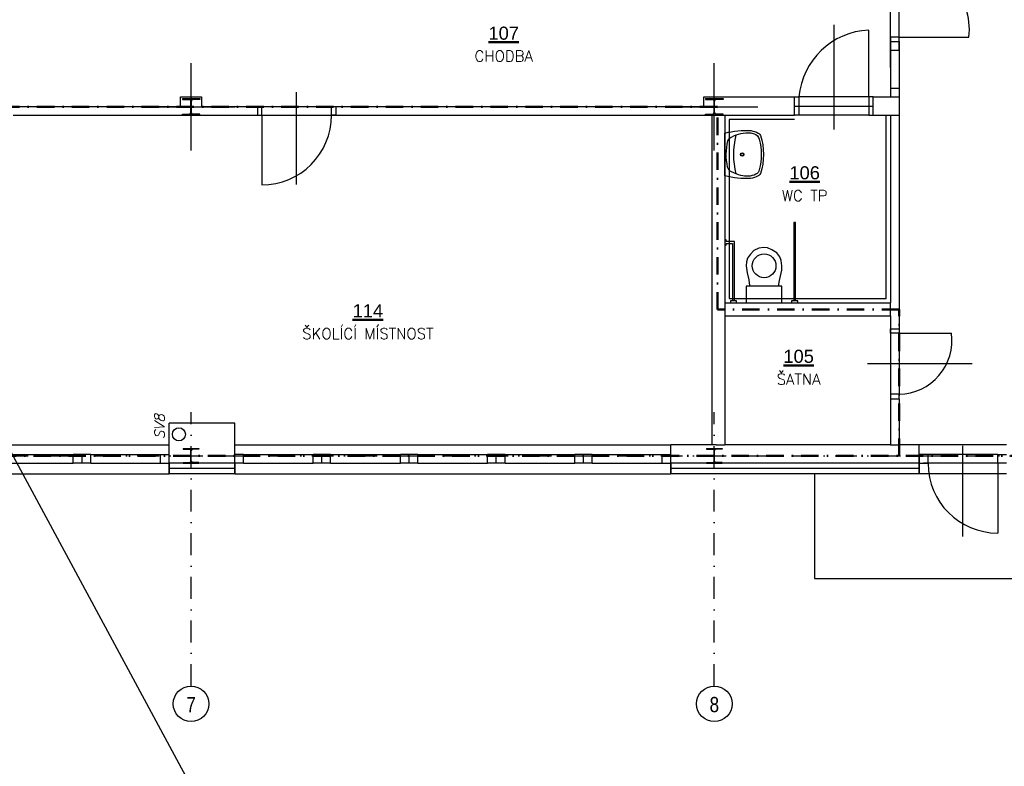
# Model space of a CAD drawing. Header units: millimetres. Extents: x 6435372 to 7248404, y 1559872 to 1886246.
# Tile 7 of 208: x 6549858 to 6561148, y 1757599 to 1766157. Entities that reach past the tile are written whole.
import ezdxf
from ezdxf.enums import TextEntityAlignment as Align

# ---------------------------------------------------------------- set-up
doc = ezdxf.new("R2010")
doc.units = ezdxf.units.MM
doc.linetypes.add('DASHDOT', pattern=[1, 0.5, -0.25, 0, -0.25])
doc.linetypes.add('ČERCHOVANÁ', pattern=[1, 0.5, -0.25, 0, -0.25])
for name, color, linetype, lineweight in [('CKPOPISM', 8, 'Continuous', 50), ('CKPOPISM_POPIS', 8, 'Continuous', 25), ('požární úseky', 21, 'ČERCHOVANÁ', 50)]:
    doc.layers.add(name, color=color, linetype=linetype, lineweight=lineweight)
doc.layers.add('matrice DPS', color=122, linetype='Continuous')
doc.styles.add('ARIAL', font='arial.ttf')
doc.styles.add('KURZIVA', font='italic__.ttf')
doc.styles.get("Standard").update_dxf_attribs({"font": 'romans.shx'})
doc.linetypes.add('IZOLACE_POLYSTYREN_EXPANDOVANY', pattern='A,1,[224,CADKON.SHX,S=0.01,R=0,X=-0.5,Y=-1.74],-2', length=3)

# ---------------------------------------------------------------- blocks, each defined once
blk = doc.blocks.new('CK_S_EXT_HEAHEA200')
for p, q in [((-100, 95), (100, 95)), ((-100, 95), (-100, 85)), ((-100, 85), (-21.25, 85)), ((-3.25, -67), (-3.25, 67)), ((3.25, -67), (3.25, 67)), ((100, 85), (21.25, 85)), ((100, 95), (100, 85)), ((-100, -95), (-100, -85)), ((-100, -85), (-21.25, -85)), ((-100, -95), (100, -95)), ((100, -85), (21.25, -85)), ((100, -95), (100, -85))]:
    blk.add_line(p, q)
for centre, start, end in [((-21.25, 67), 0, 90), ((21.25, 67), 90, 180), ((-21.25, -67), 270, 0), ((21.25, -67), 180, 270)]:
    blk.add_arc(centre, 18, start, end)
blk = doc.blocks.new('CK_S_EXT_HEAHEA180')
for p, q in [((-90, 85.5), (90, 85.5)), ((-90, 85.5), (-90, 76)), ((-90, 76), (-18, 76)), ((-3, -61), (-3, 61)), ((3, -61), (3, 61)), ((90, 76), (18, 76)), ((90, 85.5), (90, 76)), ((-90, -85.5), (-90, -76)), ((-90, -76), (-18, -76)), ((-90, -85.5), (90, -85.5)), ((90, -76), (18, -76)), ((90, -85.5), (90, -76))]:
    blk.add_line(p, q)
for centre, start, end in [((-18, 61), 0, 90), ((18, 61), 90, 180), ((-18, -61), 270, 0), ((18, -61), 180, 270)]:
    blk.add_arc(centre, 15, start, end)
blk = doc.blocks.new('*U1042')
at = {"color": 0, "linetype": 'ByBlock', "lineweight": -2}
for p, q in [((-386, 0), (-386, -20)), ((-314, 0), (-386, 0)), ((-314, -20), (-314, 0)), ((314, 0), (314, -20)), ((386, 0), (314, 0)), ((386, -20), (386, 0)), ((-386, -20), (-314, -20)), ((-360, -20), (-360, -920)), ((-340, -920), (-340, -20)), ((314, -20), (386, -20)), ((340, -20), (340, -700)), ((360, -680), (360, -20)), ((450, -660), (435, -660)), ((435, -660), (435, -680)), ((450, -720), (450, -660)), ((340, -700), (435, -700)), ((435, -680), (360, -680)), ((435, -700), (435, -720)), ((435, -720), (450, -720)), ((-360, -920), (-340, -920))]:
    blk.add_line(p, q, dxfattribs=at)
for points in [[(-204, 0), (-204, -188), (-164, -188), (-178, -256), (-203, -372), (-204, -423), (-197, -485), (-181, -527), (-145, -572), (-89, -608), (-40, -628), (1, -633), (58, -625), (118, -597), (157, -556), (188, -510), (200, -469), (205, -422), (192, -342), (176, -262), (168, -197), (165, -188), (204, -188), (204, 0), (-204, 0)], [(-164, -188), (165, -188)]]:
    blk.add_lwpolyline(points, dxfattribs=at)
blk.add_circle((-1, -423), 136, dxfattribs=at)
blk = doc.blocks.new('CKBL2112015091141', base_point=(98521, 59179))
blk = doc.blocks.new('CKBL2112015093625', base_point=(91736, 60823))
blk = doc.blocks.new('CKBL2010716104115', base_point=(94518, 62923))
blk = doc.blocks.new('CKBL2032316081210')

msp = doc.modelspace()

# ---------------------------------------------------------------- linework, layer by layer
at = {"layer": 'matrice DPS', "color": 1, "ltscale": 400}
msp.add_line((6497483.7, 1858022.4), (6568923.8, 1725696.1), dxfattribs=at)
at = {"layer": 'matrice DPS', "ltscale": 500}
for p, q in [((6559843.2, 1765958), (6559843.2, 1766858)), ((6559843.2, 1765608), (6559843.2, 1766808)), ((6559943.2, 1765958), (6559943.2, 1766858)), ((6559193.2, 1766099), (6559193.2, 1764899)), ((6559593.2, 1765273), (6559593.2, 1766038)), ((6559943.2, 1765958), (6559843.2, 1765958)), ((6559843.2, 1765958), (6559843.2, 1765908)), ((6559843.2, 1765908), (6559943.2, 1765908)), ((6559843.2, 1765908), (6559943.2, 1765908)), ((6559843.2, 1765908), (6559943.2, 1765908)), ((6559843.2, 1765908), (6559843.2, 1765273)), ((6559843.2, 1765808), (6559843.2, 1765908)), ((6559843.2, 1765908), (6559943.2, 1765908)), ((6559943.2, 1765908), (6559943.2, 1765958)), ((6559943.2, 1765958), (6560743.2, 1765958)), ((6559943.2, 1765908), (6559943.2, 1765273)), ((6559943.2, 1765808), (6559943.2, 1765908)), ((6559843.2, 1765808), (6559843.2, 1765373)), ((6559843.2, 1765808), (6559943.2, 1765808)), ((6559943.2, 1765808), (6559943.2, 1765373)), ((6551823.2, 1764658), (6551823.2, 1765658)), ((6557823.2, 1764658), (6557823.2, 1765658)), ((6553033.2, 1764266.6), (6553033.2, 1765327)), ((6559843.2, 1765373), (6559943.2, 1765373)), ((6559843.2, 1765373), (6559843.2, 1765273)), ((6559943.2, 1765373), (6559943.2, 1765273)), ((6551703.2, 1765163), (6551703.2, 1765273)), ((6551703.2, 1765273), (6551943.2, 1765273)), ((6551823.2, 1765053), (6551823.2, 1765263)), ((6551943.2, 1765273), (6551943.2, 1765163)), ((6557703.2, 1765163), (6557703.2, 1765273)), ((6557703.2, 1765273), (6557923.2, 1765273)), ((6557823.2, 1765053), (6557823.2, 1765298)), ((6557826.4, 1765273), (6558743.2, 1765273)), ((6558743.2, 1765063), (6558743.2, 1765273)), ((6558743.2, 1765273), (6558793.2, 1765273)), ((6558743.2, 1765063), (6558743.2, 1765273)), ((6559593.2, 1765273), (6558793.2, 1765273)), ((6558793.2, 1765273), (6558793.2, 1765063)), ((6559643.2, 1765273), (6559593.2, 1765273)), ((6559593.2, 1765273), (6559593.2, 1765063)), ((6559643.2, 1765273), (6559843.2, 1765273)), ((6559643.2, 1765063), (6559643.2, 1765273)), ((6559643.2, 1765063), (6559643.2, 1765273)), ((6559843.2, 1765273), (6559943.2, 1765273)), ((6559843.2, 1765273), (6559943.2, 1765273)), ((6559843.2, 1765273), (6559943.2, 1765273)), ((6559943.2, 1765273), (6559943.2, 1762613)), ((6549783.2, 1765163), (6551703.2, 1765163)), ((6551323.2, 1765158), (6552323.2, 1765158)), ((6551713.2, 1765158), (6551933.2, 1765158)), ((6551943.2, 1765163), (6552583.2, 1765163)), ((6552583.2, 1765163), (6552583.2, 1765063)), ((6552633.2, 1765163), (6552583.2, 1765163)), ((6552583.2, 1765163), (6552583.2, 1765063)), ((6552633.2, 1765163), (6553433.2, 1765163)), ((6552633.2, 1765063), (6552633.2, 1765163)), ((6553433.2, 1765063), (6553433.2, 1765163)), ((6553433.2, 1765163), (6553483.2, 1765163)), ((6553483.2, 1765163), (6553483.2, 1765063)), ((6553483.2, 1765163), (6553483.2, 1765063)), ((6553483.2, 1765163), (6557703.2, 1765163)), ((6557323.2, 1765158), (6558323.2, 1765158)), ((6557713.2, 1765158), (6557933.2, 1765158)), ((6559643.2, 1765163), (6558743.2, 1765163)), ((6549783.2, 1765063), (6552583.2, 1765063)), ((6552583.2, 1765063), (6552633.2, 1765063)), ((6552603.2, 1765063), (6553503.2, 1765063)), ((6552633.2, 1765063), (6553433.2, 1765063)), ((6552633.2, 1765063), (6552633.2, 1764263)), ((6553483.2, 1765063), (6553433.2, 1765063)), ((6553483.2, 1765063), (6557793.2, 1765063)), ((6557793.2, 1765063), (6557793.2, 1761282.5)), ((6557943.2, 1765063), (6557943.2, 1762913)), ((6557943.2, 1765063), (6558743.2, 1765063)), ((6558793.2, 1765063), (6558743.2, 1765063)), ((6559593.2, 1765063), (6558793.2, 1765063)), ((6559593.2, 1765063), (6559643.2, 1765063)), ((6559643.2, 1765063), (6559843.2, 1765063)), ((6559843.2, 1765063), (6559843.2, 1762913)), ((6559843.2, 1765063), (6559943.2, 1765063)), ((6557943.2, 1762913), (6559843.2, 1762913)), ((6559843.2, 1762763), (6559843.2, 1762913)), ((6557943.2, 1762763), (6559843.2, 1762763)), ((6557943.2, 1762763), (6557943.2, 1761282.5)), ((6559843.2, 1762763), (6559843.2, 1762613)), ((6559843.2, 1762613), (6559943.2, 1762613)), ((6559843.2, 1762613), (6559843.2, 1761813)), ((6559843.2, 1762563), (6559843.2, 1762613)), ((6559843.2, 1762613), (6559943.2, 1762613)), ((6559943.2, 1762613), (6559943.2, 1762563)), ((6559843.2, 1762563), (6559843.2, 1761863)), ((6559943.2, 1762563), (6559843.2, 1762563)), ((6559943.2, 1762563), (6559943.2, 1761863)), ((6559943.2, 1762563), (6560543.2, 1762563)), ((6560779.2, 1762213), (6559579.2, 1762213)), ((6559943.2, 1761863), (6559843.2, 1761863)), ((6559843.2, 1761863), (6559843.2, 1761813)), ((6559843.2, 1761813), (6559943.2, 1761813)), ((6559843.2, 1761813), (6559943.2, 1761813)), ((6559843.2, 1761813), (6559843.2, 1761282.5)), ((6559943.2, 1761813), (6559943.2, 1761863)), ((6559943.2, 1761813), (6559943.2, 1761282.5)), ((6552323.2, 1761532.5), (6551573.2, 1761532.5)), ((6551573.2, 1761282.5), (6551573.2, 1761532.5)), ((6552323.2, 1761282.5), (6552323.2, 1761532.5)), ((6547573.2, 1761282.5), (6551573.2, 1761282.5)), ((6551573.2, 1760952.5), (6551573.2, 1761282.5)), ((6551823.2, 1761062.5), (6551823.2, 1761253.5)), ((6552323.2, 1761282.5), (6557323.2, 1761282.5)), ((6552323.2, 1760952.5), (6552323.2, 1761282.5)), ((6557323.2, 1760952.5), (6557323.2, 1761282.5)), ((6557843.2, 1761282.5), (6557323.2, 1761282.5)), ((6557823.2, 1761062.5), (6557823.2, 1761253.5)), ((6557843.2, 1761282.5), (6557943.2, 1761282.5)), ((6559843.2, 1761282.5), (6557943.2, 1761282.5)), ((6559843.2, 1761282.5), (6559943.2, 1761282.5)), ((6560173.2, 1761282.5), (6559943.2, 1761282.5)), ((6561173.2, 1761282.5), (6560173.2, 1761282.5)), ((6560173.2, 1760952.5), (6560173.2, 1761282.5)), ((6560673.2, 1760232.9), (6560673.2, 1761272.5)), ((6549673.2, 1761172.5), (6550473.2, 1761172.5)), ((6550573.2, 1761172.5), (6550473.2, 1761172.5)), ((6550473.2, 1761072.5), (6550473.2, 1761172.5)), ((6550573.2, 1761072.5), (6550573.2, 1761172.5)), ((6550673.2, 1761172.5), (6550573.2, 1761172.5)), ((6550673.2, 1761172.5), (6551473.2, 1761172.5)), ((6550673.2, 1761072.5), (6550673.2, 1761172.5)), ((6551473.2, 1761072.5), (6551473.2, 1761172.5)), ((6551473.2, 1761172.5), (6551573.2, 1761172.5)), ((6551573.2, 1761072.5), (6551573.2, 1761172.5)), ((6551723.2, 1761158), (6551923.2, 1761158)), ((6552423.2, 1761172.5), (6552323.2, 1761172.5)), ((6552323.2, 1761072.5), (6552323.2, 1761172.5)), ((6552423.2, 1761172.5), (6553223.2, 1761172.5)), ((6552423.2, 1761072.5), (6552423.2, 1761172.5)), ((6553323.2, 1761172.5), (6553223.2, 1761172.5)), ((6553223.2, 1761072.5), (6553223.2, 1761172.5)), ((6553323.2, 1761072.5), (6553323.2, 1761172.5)), ((6553423.2, 1761172.5), (6553323.2, 1761172.5)), ((6553423.2, 1761172.5), (6554223.2, 1761172.5)), ((6553423.2, 1761072.5), (6553423.2, 1761172.5)), ((6554323.2, 1761172.5), (6554223.2, 1761172.5)), ((6554223.2, 1761072.5), (6554223.2, 1761172.5)), ((6554323.2, 1761072.5), (6554323.2, 1761172.5)), ((6554423.2, 1761172.5), (6554323.2, 1761172.5)), ((6554423.2, 1761172.5), (6555223.2, 1761172.5)), ((6554423.2, 1761072.5), (6554423.2, 1761172.5)), ((6555323.2, 1761172.5), (6555223.2, 1761172.5)), ((6555223.2, 1761072.5), (6555223.2, 1761172.5)), ((6555323.2, 1761072.5), (6555323.2, 1761172.5)), ((6555423.2, 1761172.5), (6555323.2, 1761172.5)), ((6555423.2, 1761172.5), (6556223.2, 1761172.5)), ((6555423.2, 1761072.5), (6555423.2, 1761172.5)), ((6556323.2, 1761172.5), (6556223.2, 1761172.5)), ((6556223.2, 1761072.5), (6556223.2, 1761172.5)), ((6556323.2, 1761072.5), (6556323.2, 1761172.5)), ((6556423.2, 1761172.5), (6556323.2, 1761172.5)), ((6556423.2, 1761172.5), (6557223.2, 1761172.5)), ((6556423.2, 1761072.5), (6556423.2, 1761172.5)), ((6557223.2, 1761072.5), (6557223.2, 1761172.5)), ((6557223.2, 1761172.5), (6557323.2, 1761172.5)), ((6557323.2, 1761072.5), (6557323.2, 1761172.5)), ((6557723.2, 1761158), (6557923.2, 1761158)), ((6560273.2, 1761172.5), (6560173.2, 1761172.5)), ((6560173.2, 1761172.5), (6560173.2, 1761072.5)), ((6561073.2, 1761172.5), (6560273.2, 1761172.5)), ((6560273.2, 1761072.5), (6560273.2, 1761172.5)), ((6561073.2, 1761072.5), (6561073.2, 1761172.5)), ((6561073.2, 1761172.5), (6561173.2, 1761172.5)), ((6549673.2, 1761072.5), (6550473.2, 1761072.5)), ((6550573.2, 1761072.5), (6550473.2, 1761072.5)), ((6550673.2, 1761072.5), (6550573.2, 1761072.5)), ((6550673.2, 1761072.5), (6551473.2, 1761072.5)), ((6551473.2, 1761072.5), (6551573.2, 1761072.5)), ((6552323.2, 1761072.5), (6551573.2, 1761072.5)), ((6551573.2, 1761072.5), (6551573.2, 1760952.5)), ((6552423.2, 1761072.5), (6552323.2, 1761072.5)), ((6552323.2, 1761072.5), (6552323.2, 1760952.5)), ((6552423.2, 1761072.5), (6553223.2, 1761072.5)), ((6553323.2, 1761072.5), (6553223.2, 1761072.5)), ((6553423.2, 1761072.5), (6553323.2, 1761072.5)), ((6553423.2, 1761072.5), (6554223.2, 1761072.5)), ((6554323.2, 1761072.5), (6554223.2, 1761072.5)), ((6554423.2, 1761072.5), (6554323.2, 1761072.5)), ((6554423.2, 1761072.5), (6555223.2, 1761072.5)), ((6555323.2, 1761072.5), (6555223.2, 1761072.5)), ((6555423.2, 1761072.5), (6555323.2, 1761072.5)), ((6555423.2, 1761072.5), (6556223.2, 1761072.5)), ((6556323.2, 1761072.5), (6556223.2, 1761072.5)), ((6556423.2, 1761072.5), (6556323.2, 1761072.5)), ((6556423.2, 1761072.5), (6557223.2, 1761072.5)), ((6557223.2, 1761072.5), (6557323.2, 1761072.5)), ((6560173.2, 1761072.5), (6557323.2, 1761072.5)), ((6557323.2, 1761072.5), (6557323.2, 1760952.5)), ((6560173.2, 1761072.5), (6560273.2, 1761072.5)), ((6560173.2, 1761072.5), (6560173.2, 1760952.5)), ((6561123.2, 1761072.5), (6560223.2, 1761072.5)), ((6561073.2, 1761072.5), (6560273.2, 1761072.5)), ((6561173.2, 1761072.5), (6561073.2, 1761072.5)), ((6561073.2, 1761072.5), (6561073.2, 1760272.5)), ((6547573.2, 1760952.5), (6551573.2, 1760952.5)), ((6552323.2, 1760952.5), (6551573.2, 1760952.5)), ((6552323.2, 1760952.5), (6557323.2, 1760952.5)), ((6560173.2, 1760952.5), (6557323.2, 1760952.5)), ((6558973.2, 1760952.5), (6558973.2, 1759752.5)), ((6561173.2, 1760952.5), (6560173.2, 1760952.5)), ((6558973.2, 1759752.5), (6565243.2, 1759752.5))]:
    msp.add_line(p, q, dxfattribs=at)
at = {"layer": 'matrice DPS', "linetype": 'Continuous', "ltscale": 500}
for p, q in [((6557793.2, 1765063), (6557943.2, 1765063)), ((6557943.2, 1762913), (6557943.2, 1762763))]:
    msp.add_line(p, q, dxfattribs=at)
at = {"layer": 'matrice DPS', "linetype": 'DASHDOT', "ltscale": 500}
for p, q in [((6551823.2, 1758519.1), (6551823.2, 1761658)), ((6557823.2, 1758519.1), (6557823.2, 1761658)), ((6543205.4, 1761158), (6564823.2, 1761158))]:
    msp.add_line(p, q, dxfattribs=at)
at = {"layer": 'matrice DPS', "ltscale": 500}
msp.add_lwpolyline([(6558743.2, 1765013), (6557993.2, 1765013), (6557993.2, 1762963), (6559793.2, 1762963), (6559793.2, 1765063)], dxfattribs=at)
at = {"layer": 'matrice DPS', "linetype": 'ByBlock', "ltscale": 500}
for points in [[(6557943.2, 1764857.8, -0.0779315), (6558244.1, 1764886.1, -0.0680309), (6558324.4, 1764857.1, -0.2449622), (6558350.9, 1764831.4, -0.1652428), (6558350.9, 1764393.4, -0.2447516), (6558324.4, 1764367.7, -0.0729642), (6558238.1, 1764337.4, -0.0733034), (6557943.2, 1764367)], [(6558020, 1764812.1, -0.1391699), (6558240.7, 1764861.3), (6558279.2, 1764850, -0.3095362), (6558335.9, 1764787, -0.1500095), (6558335.9, 1764437.4, -0.2874807), (6558299.1, 1764384.9, -0.1904674), (6558126.9, 1764372.7, -0.0477801), (6558020, 1764412.7, -0.2252671), (6557976, 1764467.5, -0.1173255), (6557979.1, 1764767.1, -0.1890594), (6558017.8, 1764811)]]:
    msp.add_lwpolyline(points, format="xyb", close=True, dxfattribs=at)
msp.add_lwpolyline([(6558070.8, 1764832.9, 0.1253275), (6558070.8, 1764390.8)], format="xyb", dxfattribs=at)
at = {"layer": 'matrice DPS', "linetype": 'IZOLACE_POLYSTYREN_EXPANDOVANY', "ltscale": 500}
for points in [[(6552323.2, 1761012.5), (6551573.2, 1761012.5)], [(6560173.2, 1761012.5), (6557323.2, 1761012.5)]]:
    msp.add_lwpolyline(points, dxfattribs=at)
at = {"layer": 'matrice DPS', "linetype": 'ByBlock', "ltscale": 500}
for radius in [20.4, 13.9]:
    msp.add_circle((6558142.1, 1764612.4), radius, dxfattribs=at)
at = {"layer": 'matrice DPS', "ltscale": 500}
msp.add_circle((6551684.2, 1761404.6), 75, dxfattribs=at)
at = {"layer": 'matrice DPS'}
for centre in [(6551823.2, 1758315.2), (6557823.2, 1758315.2)]:
    msp.add_circle(centre, 203.9, dxfattribs=at)
at = {"layer": 'matrice DPS', "ltscale": 500}
for centre, radius, start, end in [((6559927.8, 1766038.8), 819.4, 354.34379, 88.92328), ((6559631.2, 1765197.5), 841.4, 92.58851, 174.84917), ((6552633.2, 1765063), 800, 270, 0), ((6559927.5, 1762483.6), 620.7, 271.44332, 7.35409), ((6561073.2, 1761072.5), 800, 180, 270)]:
    msp.add_arc(centre, radius, start, end, dxfattribs=at)
at = {"layer": 'požární úseky', "ltscale": 400}
for p, q in [((6557857.7, 1765158), (6547323.2, 1765158)), ((6557857.7, 1762834.6), (6557857.7, 1765158)), ((6559943.2, 1762834.6), (6557857.7, 1762834.6)), ((6559943.2, 1761158), (6559943.2, 1762834.6)), ((6563820.2, 1761158), (6547323.2, 1761158))]:
    msp.add_line(p, q, dxfattribs=at)

# ---------------------------------------------------------------- block references
at = {"layer": 'matrice DPS', "ltscale": 500}
ref = msp.add_blockref('CKBL2010716104115', (6555408.3, 1765678), dxfattribs=dict(at, xscale=0.5, yscale=0.5, zscale=0.5))
ref.add_attrib('JMENO', 'CHODBA', dxfattribs={"layer": 'CKPOPISM_POPIS', "height": 125}).set_placement((6555408.3, 1765678), align=Align.CENTER)
ref.add_attrib('CISLO', '%%U107', dxfattribs={"layer": 'CKPOPISM', "height": 150, "style": 'ARIAL'}).set_placement((6555408.3, 1765928), align=Align.CENTER)
for name, p in [('CK_S_EXT_HEAHEA200', (6551823.2, 1765158)), ('CK_S_EXT_HEAHEA200', (6557823.2, 1765158)), ('CK_S_EXT_HEAHEA180', (6551823.2, 1761158)), ('CK_S_EXT_HEAHEA180', (6557823.2, 1761158))]:
    msp.add_blockref(name, p, dxfattribs=at)
ref = msp.add_blockref('CKBL2032316081210', (6558859, 1764077.6), dxfattribs=at)
ref.add_attrib('CISLO', '%%U106', dxfattribs={"layer": 'CKPOPISM', "height": 150, "style": 'ARIAL'}).set_placement((6558859, 1764327.6), align=Align.CENTER)
ref.add_attrib('JMENO', 'WC TP', dxfattribs={"layer": 'CKPOPISM_POPIS', "height": 125}).set_placement((6558859, 1764077.6), align=Align.CENTER)
at = {"layer": 'matrice DPS', "ltscale": 500, "rotation": 180}
msp.add_blockref('*U1042', (6558393.2, 1762913), dxfattribs=at)
at = {"layer": 'matrice DPS', "ltscale": 500}
ref = msp.add_blockref('CKBL2112015093625', (6553850.7, 1762496.2), dxfattribs=dict(at, xscale=0.5, yscale=0.5, zscale=0.5))
ref.add_attrib('JMENO', 'ŠKOLÍCÍ MÍSTNOST', dxfattribs={"layer": 'CKPOPISM_POPIS', "height": 125}).set_placement((6553850.7, 1762496.2), align=Align.CENTER)
ref.add_attrib('CISLO', '%%U114', dxfattribs={"layer": 'CKPOPISM', "height": 150, "style": 'ARIAL'}).set_placement((6553850.7, 1762746.2), align=Align.CENTER)
ref = msp.add_blockref('CKBL2112015091141', (6558789.8, 1761973.9), dxfattribs=dict(at, xscale=0.5, yscale=0.5, zscale=0.5))
ref.add_attrib('JMENO', 'ŠATNA', dxfattribs={"layer": 'CKPOPISM_POPIS', "height": 125}).set_placement((6558789.8, 1761973.9), align=Align.CENTER)
ref.add_attrib('CISLO', '%%U105', dxfattribs={"layer": 'CKPOPISM', "height": 150, "style": 'ARIAL'}).set_placement((6558789.8, 1762223.9), align=Align.CENTER)

# ---------------------------------------------------------------- texts
at = {"layer": 'matrice DPS', "ltscale": 500, "style": 'KURZIVA'}
msp.add_text('SV8', height=115, rotation=90, dxfattribs=at).set_placement((6551519.4, 1761349.2))
at = {"layer": 'matrice DPS', "style": 'ARIAL', "width": 0.8}
for s, p in [('8', (6557823.2, 1758306.7)), ('7', (6551823.2, 1758306.7))]:
    msp.add_text(s, height=175, dxfattribs=at).set_placement(p, align=Align.MIDDLE)

doc.saveas('drawing.dxf')
